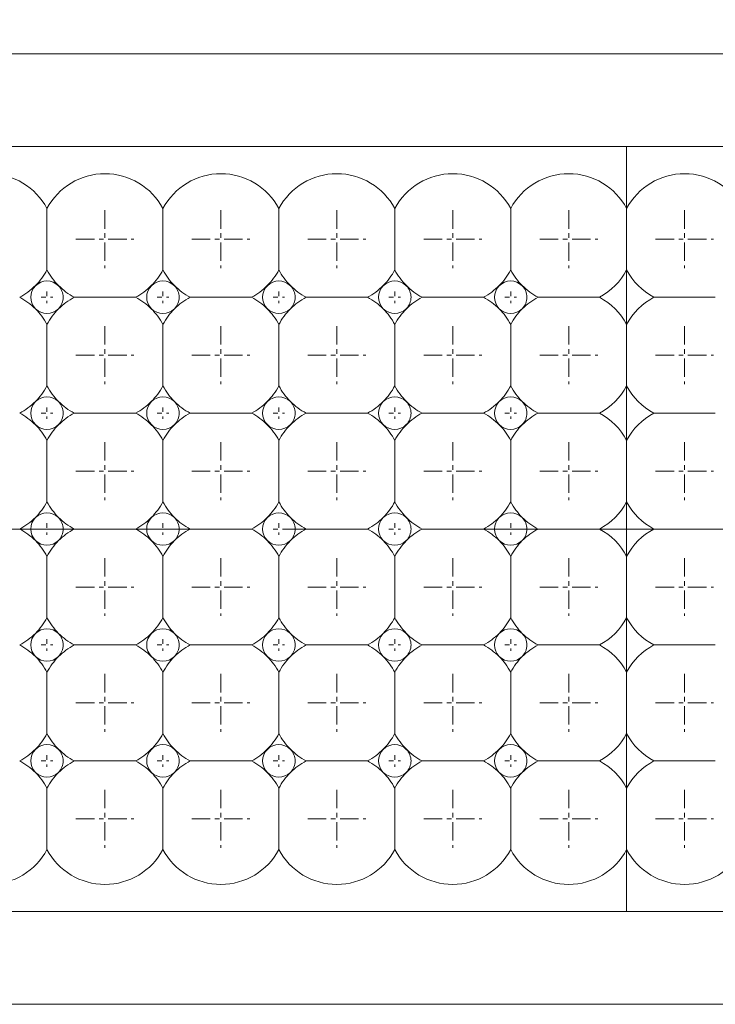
# Model space of a CAD drawing. Header units: millimetres. Extents: x -201 to 202, y 143 to 428.
# Tile 5 of 28: x -81 to -66, y 283 to 304. Entities that reach past the tile are written whole.
import ezdxf

# ---------------------------------------------------------------- set-up
doc = ezdxf.new("R2010")
doc.units = ezdxf.units.MM
doc.header["$LTSCALE"] = 0.25
doc.linetypes.add('CENTER', pattern=[50.8, 31.75, -6.35, 6.35, -6.35])
for name, color, linetype, lineweight in [('BASE', 7, 'Continuous', 20), ('CENTER', 1, 'CENTER', 9), ('DIMENSION', 6, 'Continuous', 9), ('LED LENS', 7, 'Continuous', 20)]:
    doc.layers.add(name, color=color, linetype=linetype, lineweight=lineweight)
doc.styles.add('VS Standard', font='msgothic.ttc', dxfattribs={"height": 3})
doc.dimstyles.new('VS Standard x0.5', dxfattribs={"dimtxt": 3, "dimasz": 3, "dimexe": 0.5, "dimexo": 0.8, "dimgap": 0.5, "dimtad": 3, "dimlfac": 2, "dimrnd": 0.0001, "dimzin": 9, "dimdsep": 46, "dimtxsty": 'VS Standard', "dimcen": 0, "dimaunit": 1, "dimadec": 0, "dimazin": 2, "dimtfac": 1, "dimtmove": 0, "dimatfit": 3, "dimfxl": 1, "dimtolj": 1, "dimtzin": 0, "dimarcsym": 0})

# ---------------------------------------------------------------- blocks, each defined once
blk = doc.blocks.new('*D234')
at = {"layer": 'Defpoints', "color": 0}
for p in [(83.249, 324.157), (-118.251, 303.238), (83.249, 303.238)]:
    blk.add_point(p, dxfattribs=at)
at = {"layer": 'DIMENSION', "color": 0, "lineweight": -2}
for p, q in [((-118.251, 304.038), (-118.251, 324.657)), ((83.249, 304.038), (83.249, 324.657)), ((-115.251, 324.157), (80.249, 324.157))]:
    blk.add_line(p, q, dxfattribs=at)
at = {"layer": 'DIMENSION', "color": 0}
for points in [[(-115.251, 324.657), (-115.251, 323.657), (-118.251, 324.157)], [(80.249, 323.657), (80.249, 324.657), (83.249, 324.157)]]:
    blk.add_solid(points, dxfattribs=at)
at = {"layer": 'DIMENSION', "color": 0, "insert": (-17.501, 326.158), "char_height": 3, "attachment_point": 5, "style": 'VS Standard'}
blk.add_mtext('\\A1;403', dxfattribs=at)
blk = doc.blocks.new('*D235')
at = {"layer": 'Defpoints', "color": 0}
for p in [(82.499, 314.774), (-117.501, 303.238), (82.499, 303.238)]:
    blk.add_point(p, dxfattribs=at)
at = {"layer": 'DIMENSION', "color": 0, "lineweight": -2}
for p, q in [((-117.501, 304.038), (-117.501, 315.274)), ((82.499, 304.038), (82.499, 315.274)), ((-114.501, 314.774), (79.499, 314.774))]:
    blk.add_line(p, q, dxfattribs=at)
at = {"layer": 'DIMENSION', "color": 0}
for points in [[(-114.501, 315.274), (-114.501, 314.274), (-117.501, 314.774)], [(79.499, 314.274), (79.499, 315.274), (82.499, 314.774)]]:
    blk.add_solid(points, dxfattribs=at)
at = {"layer": 'DIMENSION', "color": 0, "insert": (-17.501, 316.774), "char_height": 3, "attachment_point": 5, "style": 'VS Standard'}
blk.add_mtext('\\A1;400', dxfattribs=at)
blk = doc.blocks.new('*D236')
at = {"layer": 'Defpoints', "color": 0}
for p in [(84.248, 333.394), (-119.254, 298.575), (84.248, 298.488)]:
    blk.add_point(p, dxfattribs=at)
at = {"layer": 'DIMENSION', "color": 0, "lineweight": -2}
for p, q in [((-119.254, 299.375), (-119.254, 333.894)), ((84.248, 299.288), (84.248, 333.894)), ((-116.254, 333.394), (81.248, 333.394))]:
    blk.add_line(p, q, dxfattribs=at)
at = {"layer": 'DIMENSION', "color": 0}
for points in [[(-116.254, 333.894), (-116.254, 332.894), (-119.254, 333.394)], [(81.248, 332.894), (81.248, 333.894), (84.248, 333.394)]]:
    blk.add_solid(points, dxfattribs=at)
at = {"layer": 'DIMENSION', "color": 0, "insert": (-17.503, 335.645), "char_height": 3, "attachment_point": 5, "style": 'VS Standard'}
blk.add_mtext('\\A1;\\A1;(407)', dxfattribs=at)

msp = doc.modelspace()

# ---------------------------------------------------------------- linework, layer by layer
at = {"layer": 'BASE'}
for p, q in [((-117.5007, 303.2382), (82.4993, 303.2382)), ((82.4993, 301.2382), (-117.5007, 301.2382)), ((-67.5007, 301.2382), (-67.5007, 284.7382)), ((-117.5007, 284.7382), (82.4993, 284.7382)), ((82.4993, 282.7382), (-118.2507, 282.7382))]:
    msp.add_line(p, q, dxfattribs=at)
at = {"layer": 'CENTER', "ltscale": 0.05}
for p, q in [((-78.7507, 299.8632), (-78.7507, 298.6132)), ((-76.2507, 299.8632), (-76.2507, 298.6132)), ((-73.7507, 299.8632), (-73.7507, 298.6132)), ((-71.2507, 299.8632), (-71.2507, 298.6132)), ((-68.7507, 299.8632), (-68.7507, 298.6132)), ((-66.2507, 299.8632), (-66.2507, 298.6132)), ((-79.3757, 299.2382), (-78.1257, 299.2382)), ((-76.8757, 299.2382), (-75.6257, 299.2382)), ((-74.3757, 299.2382), (-73.1257, 299.2382)), ((-71.8757, 299.2382), (-70.6257, 299.2382)), ((-69.3757, 299.2382), (-68.1257, 299.2382)), ((-66.8757, 299.2382), (-65.6257, 299.2382)), ((-78.7507, 297.3632), (-78.7507, 296.1132)), ((-76.2507, 297.3632), (-76.2507, 296.1132)), ((-73.7507, 297.3632), (-73.7507, 296.1132)), ((-71.2507, 297.3632), (-71.2507, 296.1132)), ((-68.7507, 297.3632), (-68.7507, 296.1132)), ((-66.2507, 297.3632), (-66.2507, 296.1132)), ((-79.3757, 296.7382), (-78.1257, 296.7382)), ((-76.8757, 296.7382), (-75.6257, 296.7382)), ((-74.3757, 296.7382), (-73.1257, 296.7382)), ((-71.8757, 296.7382), (-70.6257, 296.7382)), ((-69.3757, 296.7382), (-68.1257, 296.7382)), ((-66.8757, 296.7382), (-65.6257, 296.7382)), ((-78.7507, 294.8632), (-78.7507, 293.6132)), ((-76.2507, 294.8632), (-76.2507, 293.6132)), ((-73.7507, 294.8632), (-73.7507, 293.6132)), ((-71.2507, 294.8632), (-71.2507, 293.6132)), ((-68.7507, 294.8632), (-68.7507, 293.6132)), ((-66.2507, 294.8632), (-66.2507, 293.6132)), ((-79.3757, 294.2382), (-78.1257, 294.2382)), ((-76.8757, 294.2382), (-75.6257, 294.2382)), ((-74.3757, 294.2382), (-73.1257, 294.2382)), ((-71.8757, 294.2382), (-70.6257, 294.2382)), ((-69.3757, 294.2382), (-68.1257, 294.2382)), ((-66.8757, 294.2382), (-65.6257, 294.2382)), ((-78.7507, 292.3632), (-78.7507, 291.1132)), ((-76.2507, 292.3632), (-76.2507, 291.1132)), ((-73.7507, 292.3632), (-73.7507, 291.1132)), ((-71.2507, 292.3632), (-71.2507, 291.1132)), ((-68.7507, 292.3632), (-68.7507, 291.1132)), ((-66.2507, 292.3632), (-66.2507, 291.1132)), ((-79.3757, 291.7382), (-78.1257, 291.7382)), ((-76.8757, 291.7382), (-75.6257, 291.7382)), ((-74.3757, 291.7382), (-73.1257, 291.7382)), ((-71.8757, 291.7382), (-70.6257, 291.7382)), ((-69.3757, 291.7382), (-68.1257, 291.7382)), ((-66.8757, 291.7382), (-65.6257, 291.7382)), ((-78.7507, 289.8632), (-78.7507, 288.6132)), ((-76.2507, 289.8632), (-76.2507, 288.6132)), ((-73.7507, 289.8632), (-73.7507, 288.6132)), ((-71.2507, 289.8632), (-71.2507, 288.6132)), ((-68.7507, 289.8632), (-68.7507, 288.6132)), ((-66.2507, 289.8632), (-66.2507, 288.6132)), ((-79.3757, 289.2382), (-78.1257, 289.2382)), ((-76.8757, 289.2382), (-75.6257, 289.2382)), ((-74.3757, 289.2382), (-73.1257, 289.2382)), ((-71.8757, 289.2382), (-70.6257, 289.2382)), ((-69.3757, 289.2382), (-68.1257, 289.2382)), ((-66.8757, 289.2382), (-65.6257, 289.2382)), ((-78.7507, 287.3632), (-78.7507, 286.1132)), ((-76.2507, 287.3632), (-76.2507, 286.1132)), ((-73.7507, 287.3632), (-73.7507, 286.1132)), ((-71.2507, 287.3632), (-71.2507, 286.1132)), ((-68.7507, 287.3632), (-68.7507, 286.1132)), ((-66.2507, 287.3632), (-66.2507, 286.1132)), ((-79.3757, 286.7382), (-78.1257, 286.7382)), ((-76.8757, 286.7382), (-75.6257, 286.7382)), ((-74.3757, 286.7382), (-73.1257, 286.7382)), ((-71.8757, 286.7382), (-70.6257, 286.7382)), ((-69.3757, 286.7382), (-68.1257, 286.7382)), ((-66.8757, 286.7382), (-65.6257, 286.7382))]:
    msp.add_line(p, q, dxfattribs=at)
at = {"layer": 'CENTER', "ltscale": 0.01}
for p, q in [((-80.1257, 297.9882), (-79.8757, 297.9882)), ((-80.0007, 298.1132), (-80.0007, 297.8632)), ((-77.6257, 297.9882), (-77.3757, 297.9882)), ((-77.5007, 298.1132), (-77.5007, 297.8632)), ((-75.1257, 297.9882), (-74.8757, 297.9882)), ((-75.0007, 298.1132), (-75.0007, 297.8632)), ((-72.6257, 297.9882), (-72.3757, 297.9882)), ((-72.5007, 298.1132), (-72.5007, 297.8632)), ((-70.1257, 297.9882), (-69.8757, 297.9882)), ((-70.0007, 298.1132), (-70.0007, 297.8632)), ((-67.5007, 298.1132), (-67.5007, 297.8632)), ((-80.0007, 295.6132), (-80.0007, 295.3632)), ((-77.5007, 295.6132), (-77.5007, 295.3632)), ((-75.0007, 295.6132), (-75.0007, 295.3632)), ((-72.5007, 295.6132), (-72.5007, 295.3632)), ((-70.0007, 295.6132), (-70.0007, 295.3632)), ((-67.5007, 295.6132), (-67.5007, 295.3632)), ((-80.1257, 295.4882), (-79.8757, 295.4882)), ((-77.6257, 295.4882), (-77.3757, 295.4882)), ((-75.1257, 295.4882), (-74.8757, 295.4882)), ((-72.6257, 295.4882), (-72.3757, 295.4882)), ((-70.1257, 295.4882), (-69.8757, 295.4882)), ((-80.0007, 293.1132), (-80.0007, 292.8632)), ((-77.5007, 293.1132), (-77.5007, 292.8632)), ((-75.0007, 293.1132), (-75.0007, 292.8632)), ((-72.5007, 293.1132), (-72.5007, 292.8632)), ((-70.0007, 293.1132), (-70.0007, 292.8632)), ((-67.5007, 293.1132), (-67.5007, 292.8632)), ((-80.1257, 292.9882), (-79.8757, 292.9882)), ((-77.6257, 292.9882), (-77.3757, 292.9882)), ((-75.1257, 292.9882), (-74.8757, 292.9882)), ((-72.6257, 292.9882), (-72.3757, 292.9882)), ((-70.1257, 292.9882), (-69.8757, 292.9882)), ((-80.0007, 290.6132), (-80.0007, 290.3632)), ((-77.5007, 290.6132), (-77.5007, 290.3632)), ((-75.0007, 290.6132), (-75.0007, 290.3632)), ((-72.5007, 290.6132), (-72.5007, 290.3632)), ((-70.0007, 290.6132), (-70.0007, 290.3632)), ((-67.5007, 290.6132), (-67.5007, 290.3632)), ((-80.1257, 290.4882), (-79.8757, 290.4882)), ((-77.6257, 290.4882), (-77.3757, 290.4882)), ((-75.1257, 290.4882), (-74.8757, 290.4882)), ((-72.6257, 290.4882), (-72.3757, 290.4882)), ((-70.1257, 290.4882), (-69.8757, 290.4882)), ((-80.1257, 287.9882), (-79.8757, 287.9882)), ((-80.0007, 288.1132), (-80.0007, 287.8632)), ((-77.6257, 287.9882), (-77.3757, 287.9882)), ((-77.5007, 288.1132), (-77.5007, 287.8632)), ((-75.1257, 287.9882), (-74.8757, 287.9882)), ((-75.0007, 288.1132), (-75.0007, 287.8632)), ((-72.6257, 287.9882), (-72.3757, 287.9882)), ((-72.5007, 288.1132), (-72.5007, 287.8632)), ((-70.1257, 287.9882), (-69.8757, 287.9882)), ((-70.0007, 288.1132), (-70.0007, 287.8632)), ((-67.5007, 288.1132), (-67.5007, 287.8632))]:
    msp.add_line(p, q, dxfattribs=at)
at = {"layer": 'CENTER'}
msp.add_line((-122.5007, 292.9882), (87.4993, 292.9882), dxfattribs=at)
at = {"layer": 'LED LENS'}
for p, q in [((-67.5007, 301.2382), (-67.5007, 284.7382)), ((-67.5007, 301.2382), (-67.5007, 284.7382)), ((-67.5007, 299.8996), (-67.5007, 301.2382)), ((-67.5007, 301.2382), (-67.5007, 284.7382)), ((-80.0007, 299.8996), (-80.0007, 299.2382)), ((-77.5007, 299.8996), (-77.5007, 299.2382)), ((-75.0007, 299.8996), (-75.0007, 299.2382)), ((-72.5007, 299.8996), (-72.5007, 299.2382)), ((-70.0007, 299.8996), (-70.0007, 299.2382)), ((-80.0007, 299.2382), (-80.0007, 298.5767)), ((-77.5007, 299.2382), (-77.5007, 298.5767)), ((-75.0007, 299.2382), (-75.0007, 298.5767)), ((-72.5007, 299.2382), (-72.5007, 298.5767)), ((-70.0007, 299.2382), (-70.0007, 298.5767)), ((-79.4121, 297.9882), (-78.0892, 297.9882)), ((-76.9121, 297.9882), (-75.5892, 297.9882)), ((-74.4121, 297.9882), (-73.0892, 297.9882)), ((-71.9121, 297.9882), (-70.5892, 297.9882)), ((-69.4121, 297.9882), (-68.0892, 297.9882)), ((-66.9121, 297.9882), (-65.5892, 297.9882)), ((-80.0007, 297.3996), (-80.0007, 296.7382)), ((-77.5007, 297.3996), (-77.5007, 296.7382)), ((-75.0007, 297.3996), (-75.0007, 296.7382)), ((-72.5007, 297.3996), (-72.5007, 296.7382)), ((-70.0007, 297.3996), (-70.0007, 296.7382)), ((-80.0007, 296.7382), (-80.0007, 296.0767)), ((-77.5007, 296.7382), (-77.5007, 296.0767)), ((-75.0007, 296.7382), (-75.0007, 296.0767)), ((-72.5007, 296.7382), (-72.5007, 296.0767)), ((-70.0007, 296.7382), (-70.0007, 296.0767)), ((-79.4121, 295.4882), (-78.0892, 295.4882)), ((-76.9121, 295.4882), (-75.5892, 295.4882)), ((-74.4121, 295.4882), (-73.0892, 295.4882)), ((-71.9121, 295.4882), (-70.5892, 295.4882)), ((-69.4121, 295.4882), (-68.0892, 295.4882)), ((-66.9121, 295.4882), (-65.5892, 295.4882)), ((-80.0007, 294.8996), (-80.0007, 294.2382)), ((-77.5007, 294.8996), (-77.5007, 294.2382)), ((-75.0007, 294.8996), (-75.0007, 294.2382)), ((-72.5007, 294.8996), (-72.5007, 294.2382)), ((-70.0007, 294.8996), (-70.0007, 294.2382)), ((-80.0007, 294.2382), (-80.0007, 293.5767)), ((-77.5007, 294.2382), (-77.5007, 293.5767)), ((-75.0007, 294.2382), (-75.0007, 293.5767)), ((-72.5007, 294.2382), (-72.5007, 293.5767)), ((-70.0007, 294.2382), (-70.0007, 293.5767)), ((-79.4121, 292.9882), (-78.0892, 292.9882)), ((-76.9121, 292.9882), (-75.5892, 292.9882)), ((-74.4121, 292.9882), (-73.0892, 292.9882)), ((-71.9121, 292.9882), (-70.5892, 292.9882)), ((-69.4121, 292.9882), (-68.0892, 292.9882)), ((-66.9121, 292.9882), (-65.5892, 292.9882)), ((-80.0007, 292.3996), (-80.0007, 291.7382)), ((-77.5007, 292.3996), (-77.5007, 291.7382)), ((-75.0007, 292.3996), (-75.0007, 291.7382)), ((-72.5007, 292.3996), (-72.5007, 291.7382)), ((-70.0007, 292.3996), (-70.0007, 291.7382)), ((-80.0007, 291.7382), (-80.0007, 291.0767)), ((-77.5007, 291.7382), (-77.5007, 291.0767)), ((-75.0007, 291.7382), (-75.0007, 291.0767)), ((-72.5007, 291.7382), (-72.5007, 291.0767)), ((-70.0007, 291.7382), (-70.0007, 291.0767)), ((-79.4121, 290.4882), (-78.0892, 290.4882)), ((-76.9121, 290.4882), (-75.5892, 290.4882)), ((-74.4121, 290.4882), (-73.0892, 290.4882)), ((-71.9121, 290.4882), (-70.5892, 290.4882)), ((-69.4121, 290.4882), (-68.0892, 290.4882)), ((-66.9121, 290.4882), (-65.5892, 290.4882)), ((-80.0007, 289.8996), (-80.0007, 289.2382)), ((-77.5007, 289.8996), (-77.5007, 289.2382)), ((-75.0007, 289.8996), (-75.0007, 289.2382)), ((-72.5007, 289.8996), (-72.5007, 289.2382)), ((-70.0007, 289.2382), (-70.0007, 289.8996)), ((-80.0007, 289.2382), (-80.0007, 288.5767)), ((-77.5007, 289.2382), (-77.5007, 288.5767)), ((-75.0007, 289.2382), (-75.0007, 288.5767)), ((-72.5007, 289.2382), (-72.5007, 288.5767)), ((-70.0007, 288.5767), (-70.0007, 289.2382)), ((-79.4121, 287.9882), (-78.0892, 287.9882)), ((-76.9121, 287.9882), (-75.5892, 287.9882)), ((-74.4121, 287.9882), (-73.0892, 287.9882)), ((-71.9121, 287.9882), (-70.5892, 287.9882)), ((-69.4121, 287.9882), (-68.0892, 287.9882)), ((-66.9121, 287.9882), (-65.5892, 287.9882)), ((-80.0007, 287.3996), (-80.0007, 286.7382)), ((-77.5007, 287.3996), (-77.5007, 286.7382)), ((-75.0007, 287.3996), (-75.0007, 286.7382)), ((-72.5007, 286.7382), (-72.5007, 287.3996)), ((-70.0007, 286.7382), (-70.0007, 287.3996)), ((-80.0007, 286.7382), (-80.0007, 286.0767)), ((-77.5007, 286.7382), (-77.5007, 286.0767)), ((-75.0007, 286.7382), (-75.0007, 286.0767)), ((-72.5007, 286.0767), (-72.5007, 286.7382)), ((-70.0007, 286.0767), (-70.0007, 286.7382))]:
    msp.add_line(p, q, dxfattribs=at)
for centre, radius, start, end in [((-81.2507, 299.2382), 1.4142, 27.88557, 152.11443), ((-78.7507, 299.2382), 1.4142, 27.88557, 152.11443), ((-76.2507, 299.2382), 1.4142, 27.88557, 152.11443), ((-73.7507, 299.2382), 1.4142, 27.88557, 152.11443), ((-71.2507, 299.2382), 1.4142, 27.88557, 152.11443), ((-68.7507, 299.2382), 1.4142, 27.88557, 152.11443), ((-66.2507, 299.2382), 1.4142, 27.88557, 152.11443), ((-81.2507, 299.2382), 1.4142, 315, 332.11443), ((-78.7507, 299.2382), 1.4142, 207.88557, 225), ((-78.7507, 299.2382), 1.4142, 315, 332.11443), ((-76.2507, 299.2382), 1.4142, 207.88557, 225), ((-76.2507, 299.2382), 1.4142, 315, 332.11443), ((-73.7507, 299.2382), 1.4142, 207.88557, 225), ((-73.7507, 299.2382), 1.4142, 315, 332.11443), ((-71.2507, 299.2382), 1.4142, 207.88557, 225), ((-71.2507, 299.2382), 1.4142, 315, 332.11443), ((-68.7507, 299.2382), 1.4142, 207.88557, 225), ((-68.7507, 299.2382), 1.4142, 297.88557, 332.11443), ((-66.2507, 299.2382), 1.4142, 207.88557, 242.11443), ((-81.2507, 299.2382), 1.4142, 297.88557, 315), ((-80.0007, 297.9882), 0.35, 135, 225), ((-80.0007, 297.9882), 0.35, 45, 135), ((-80.0007, 297.9882), 0.35, 0, 45), ((-78.7507, 299.2382), 1.4142, 225, 242.11443), ((-78.7507, 299.2382), 1.4142, 297.88557, 315), ((-77.5007, 297.9882), 0.35, 135, 225), ((-77.5007, 297.9882), 0.35, 45, 135), ((-77.5007, 297.9882), 0.35, 0, 45), ((-76.2507, 299.2382), 1.4142, 225, 242.11443), ((-76.2507, 299.2382), 1.4142, 297.88557, 315), ((-75.0007, 297.9882), 0.35, 135, 225), ((-75.0007, 297.9882), 0.35, 45, 135), ((-75.0007, 297.9882), 0.35, 0, 45), ((-73.7507, 299.2382), 1.4142, 225, 242.11443), ((-73.7507, 299.2382), 1.4142, 297.88557, 315), ((-72.5007, 297.9882), 0.35, 135, 225), ((-72.5007, 297.9882), 0.35, 45, 135), ((-72.5007, 297.9882), 0.35, 0, 45), ((-71.2507, 299.2382), 1.4142, 225, 242.11443), ((-71.2507, 299.2382), 1.4142, 297.88557, 315), ((-70.0007, 297.9882), 0.35, 135, 225), ((-70.0007, 297.9882), 0.35, 45, 135), ((-70.0007, 297.9882), 0.35, 0, 45), ((-68.7507, 299.2382), 1.4142, 225, 242.11443), ((-81.2507, 296.7382), 1.4142, 45, 62.11443), ((-80.0007, 297.9882), 0.35, 315, 0), ((-78.7507, 296.7382), 1.4142, 117.88557, 135), ((-78.7507, 296.7382), 1.4142, 45, 62.11443), ((-77.5007, 297.9882), 0.35, 315, 0), ((-76.2507, 296.7382), 1.4142, 117.88557, 135), ((-76.2507, 296.7382), 1.4142, 45, 62.11443), ((-75.0007, 297.9882), 0.35, 315, 0), ((-73.7507, 296.7382), 1.4142, 117.88557, 135), ((-73.7507, 296.7382), 1.4142, 45, 62.11443), ((-72.5007, 297.9882), 0.35, 315, 0), ((-71.2507, 296.7382), 1.4142, 117.88557, 135), ((-71.2507, 296.7382), 1.4142, 45, 62.11443), ((-70.0007, 297.9882), 0.35, 315, 0), ((-68.7507, 296.7382), 1.4142, 117.88557, 135), ((-68.7507, 296.7382), 1.4142, 27.88557, 62.11443), ((-66.2507, 296.7382), 1.4142, 117.88557, 152.11443), ((-81.2507, 296.7382), 1.4142, 27.88557, 45), ((-80.0007, 297.9882), 0.35, 225, 315), ((-78.7507, 296.7382), 1.4142, 135, 152.11443), ((-78.7507, 296.7382), 1.4142, 27.88557, 45), ((-77.5007, 297.9882), 0.35, 225, 315), ((-76.2507, 296.7382), 1.4142, 135, 152.11443), ((-76.2507, 296.7382), 1.4142, 27.88557, 45), ((-75.0007, 297.9882), 0.35, 225, 315), ((-73.7507, 296.7382), 1.4142, 135, 152.11443), ((-73.7507, 296.7382), 1.4142, 27.88557, 45), ((-72.5007, 297.9882), 0.35, 225, 315), ((-71.2507, 296.7382), 1.4142, 135, 152.11443), ((-71.2507, 296.7382), 1.4142, 27.88557, 45), ((-70.0007, 297.9882), 0.35, 225, 315), ((-68.7507, 296.7382), 1.4142, 135, 152.11443), ((-81.2507, 296.7382), 1.4142, 315, 332.11443), ((-78.7507, 296.7382), 1.4142, 207.88557, 225), ((-78.7507, 296.7382), 1.4142, 315, 332.11443), ((-76.2507, 296.7382), 1.4142, 207.88557, 225), ((-76.2507, 296.7382), 1.4142, 315, 332.11443), ((-73.7507, 296.7382), 1.4142, 207.88557, 225), ((-73.7507, 296.7382), 1.4142, 315, 332.11443), ((-71.2507, 296.7382), 1.4142, 207.88557, 225), ((-71.2507, 296.7382), 1.4142, 315, 332.11443), ((-68.7507, 296.7382), 1.4142, 207.88557, 225), ((-68.7507, 296.7382), 1.4142, 297.88557, 332.11443), ((-66.2507, 296.7382), 1.4142, 207.88557, 242.11443), ((-80.0007, 295.4882), 0.35, 45, 135), ((-77.5007, 295.4882), 0.35, 45, 135), ((-75.0007, 295.4882), 0.35, 45, 135), ((-72.5007, 295.4882), 0.35, 45, 135), ((-70.0007, 295.4882), 0.35, 45, 135), ((-81.2507, 296.7382), 1.4142, 297.88557, 315), ((-80.0007, 295.4882), 0.35, 135, 225), ((-80.0007, 295.4882), 0.35, 0, 45), ((-78.7507, 296.7382), 1.4142, 225, 242.11443), ((-78.7507, 296.7382), 1.4142, 297.88557, 315), ((-77.5007, 295.4882), 0.35, 135, 225), ((-77.5007, 295.4882), 0.35, 0, 45), ((-76.2507, 296.7382), 1.4142, 225, 242.11443), ((-76.2507, 296.7382), 1.4142, 297.88557, 315), ((-75.0007, 295.4882), 0.35, 135, 225), ((-75.0007, 295.4882), 0.35, 0, 45), ((-73.7507, 296.7382), 1.4142, 225, 242.11443), ((-73.7507, 296.7382), 1.4142, 297.88557, 315), ((-72.5007, 295.4882), 0.35, 135, 225), ((-72.5007, 295.4882), 0.35, 0, 45), ((-71.2507, 296.7382), 1.4142, 225, 242.11443), ((-71.2507, 296.7382), 1.4142, 297.88557, 315), ((-70.0007, 295.4882), 0.35, 135, 225), ((-70.0007, 295.4882), 0.35, 0, 45), ((-68.7507, 296.7382), 1.4142, 225, 242.11443), ((-81.2507, 294.2382), 1.4142, 45, 62.11443), ((-80.0007, 295.4882), 0.35, 315, 0), ((-78.7507, 294.2382), 1.4142, 117.88557, 135), ((-78.7507, 294.2382), 1.4142, 45, 62.11443), ((-77.5007, 295.4882), 0.35, 315, 0), ((-76.2507, 294.2382), 1.4142, 117.88557, 135), ((-76.2507, 294.2382), 1.4142, 45, 62.11443), ((-75.0007, 295.4882), 0.35, 315, 0), ((-73.7507, 294.2382), 1.4142, 117.88557, 135), ((-73.7507, 294.2382), 1.4142, 45, 62.11443), ((-72.5007, 295.4882), 0.35, 315, 0), ((-71.2507, 294.2382), 1.4142, 117.88557, 135), ((-71.2507, 294.2382), 1.4142, 45, 62.11443), ((-70.0007, 295.4882), 0.35, 315, 0), ((-68.7507, 294.2382), 1.4142, 117.88557, 135), ((-68.7507, 294.2382), 1.4142, 27.88557, 62.11443), ((-66.2507, 294.2382), 1.4142, 117.88557, 152.11443), ((-81.2507, 294.2382), 1.4142, 27.88557, 45), ((-80.0007, 295.4882), 0.35, 225, 315), ((-78.7507, 294.2382), 1.4142, 135, 152.11443), ((-78.7507, 294.2382), 1.4142, 27.88557, 45), ((-77.5007, 295.4882), 0.35, 225, 315), ((-76.2507, 294.2382), 1.4142, 135, 152.11443), ((-76.2507, 294.2382), 1.4142, 27.88557, 45), ((-75.0007, 295.4882), 0.35, 225, 315), ((-73.7507, 294.2382), 1.4142, 135, 152.11443), ((-73.7507, 294.2382), 1.4142, 27.88557, 45), ((-72.5007, 295.4882), 0.35, 225, 315), ((-71.2507, 294.2382), 1.4142, 135, 152.11443), ((-71.2507, 294.2382), 1.4142, 27.88557, 45), ((-70.0007, 295.4882), 0.35, 225, 315), ((-68.7507, 294.2382), 1.4142, 135, 152.11443), ((-81.2507, 294.2382), 1.4142, 315, 332.11443), ((-78.7507, 294.2382), 1.4142, 207.88557, 225), ((-78.7507, 294.2382), 1.4142, 315, 332.11443), ((-76.2507, 294.2382), 1.4142, 207.88557, 225), ((-76.2507, 294.2382), 1.4142, 315, 332.11443), ((-73.7507, 294.2382), 1.4142, 207.88557, 225), ((-73.7507, 294.2382), 1.4142, 315, 332.11443), ((-71.2507, 294.2382), 1.4142, 207.88557, 225), ((-71.2507, 294.2382), 1.4142, 315, 332.11443), ((-68.7507, 294.2382), 1.4142, 207.88557, 225), ((-68.7507, 294.2382), 1.4142, 297.88557, 332.11443), ((-66.2507, 294.2382), 1.4142, 207.88557, 242.11443), ((-80.0007, 292.9882), 0.35, 45, 135), ((-77.5007, 292.9882), 0.35, 45, 135), ((-75.0007, 292.9882), 0.35, 45, 135), ((-72.5007, 292.9882), 0.35, 45, 135), ((-70.0007, 292.9882), 0.35, 45, 135), ((-81.2507, 294.2382), 1.4142, 297.88557, 315), ((-80.0007, 292.9882), 0.35, 135, 225), ((-80.0007, 292.9882), 0.35, 0, 45), ((-78.7507, 294.2382), 1.4142, 225, 242.11443), ((-78.7507, 294.2382), 1.4142, 297.88557, 315), ((-77.5007, 292.9882), 0.35, 135, 225), ((-77.5007, 292.9882), 0.35, 0, 45), ((-76.2507, 294.2382), 1.4142, 225, 242.11443), ((-76.2507, 294.2382), 1.4142, 297.88557, 315), ((-75.0007, 292.9882), 0.35, 135, 225), ((-75.0007, 292.9882), 0.35, 0, 45), ((-73.7507, 294.2382), 1.4142, 225, 242.11443), ((-73.7507, 294.2382), 1.4142, 297.88557, 315), ((-72.5007, 292.9882), 0.35, 135, 225), ((-72.5007, 292.9882), 0.35, 0, 45), ((-71.2507, 294.2382), 1.4142, 225, 242.11443), ((-71.2507, 294.2382), 1.4142, 297.88557, 315), ((-70.0007, 292.9882), 0.35, 135, 225), ((-70.0007, 292.9882), 0.35, 0, 45), ((-68.7507, 294.2382), 1.4142, 225, 242.11443), ((-81.2507, 291.7382), 1.4142, 45, 62.11443), ((-80.0007, 292.9882), 0.35, 315, 0), ((-78.7507, 291.7382), 1.4142, 117.88557, 135), ((-78.7507, 291.7382), 1.4142, 45, 62.11443), ((-77.5007, 292.9882), 0.35, 315, 0), ((-76.2507, 291.7382), 1.4142, 117.88557, 135), ((-76.2507, 291.7382), 1.4142, 45, 62.11443), ((-75.0007, 292.9882), 0.35, 315, 0), ((-73.7507, 291.7382), 1.4142, 117.88557, 135), ((-73.7507, 291.7382), 1.4142, 45, 62.11443), ((-72.5007, 292.9882), 0.35, 315, 0), ((-71.2507, 291.7382), 1.4142, 117.88557, 135), ((-71.2507, 291.7382), 1.4142, 45, 62.11443), ((-70.0007, 292.9882), 0.35, 315, 0), ((-68.7507, 291.7382), 1.4142, 117.88557, 135), ((-68.7507, 291.7382), 1.4142, 27.88557, 62.11443), ((-66.2507, 291.7382), 1.4142, 117.88557, 152.11443), ((-81.2507, 291.7382), 1.4142, 27.88557, 45), ((-80.0007, 292.9882), 0.35, 225, 315), ((-78.7507, 291.7382), 1.4142, 135, 152.11443), ((-78.7507, 291.7382), 1.4142, 27.88557, 45), ((-77.5007, 292.9882), 0.35, 225, 315), ((-76.2507, 291.7382), 1.4142, 135, 152.11443), ((-76.2507, 291.7382), 1.4142, 27.88557, 45), ((-75.0007, 292.9882), 0.35, 225, 315), ((-73.7507, 291.7382), 1.4142, 135, 152.11443), ((-73.7507, 291.7382), 1.4142, 27.88557, 45), ((-72.5007, 292.9882), 0.35, 225, 315), ((-71.2507, 291.7382), 1.4142, 135, 152.11443), ((-71.2507, 291.7382), 1.4142, 27.88557, 45), ((-70.0007, 292.9882), 0.35, 225, 315), ((-68.7507, 291.7382), 1.4142, 135, 152.11443), ((-81.2507, 291.7382), 1.4142, 315, 332.11443), ((-78.7507, 291.7382), 1.4142, 207.88557, 225), ((-78.7507, 291.7382), 1.4142, 315, 332.11443), ((-76.2507, 291.7382), 1.4142, 207.88557, 225), ((-76.2507, 291.7382), 1.4142, 315, 332.11443), ((-73.7507, 291.7382), 1.4142, 207.88557, 225), ((-73.7507, 291.7382), 1.4142, 315, 332.11443), ((-71.2507, 291.7382), 1.4142, 207.88557, 225), ((-71.2507, 291.7382), 1.4142, 315, 332.11443), ((-68.7507, 291.7382), 1.4142, 207.88557, 225), ((-68.7507, 291.7382), 1.4142, 297.88557, 332.11443), ((-66.2507, 291.7382), 1.4142, 207.88557, 242.11443), ((-81.2507, 291.7382), 1.4142, 297.88557, 315), ((-80.0007, 290.4882), 0.35, 135, 225), ((-80.0007, 290.4882), 0.35, 45, 135), ((-80.0007, 290.4882), 0.35, 0, 45), ((-78.7507, 291.7382), 1.4142, 225, 242.11443), ((-78.7507, 291.7382), 1.4142, 297.88557, 315), ((-77.5007, 290.4882), 0.35, 135, 225), ((-77.5007, 290.4882), 0.35, 45, 135), ((-77.5007, 290.4882), 0.35, 0, 45), ((-76.2507, 291.7382), 1.4142, 225, 242.11443), ((-76.2507, 291.7382), 1.4142, 297.88557, 315), ((-75.0007, 290.4882), 0.35, 135, 225), ((-75.0007, 290.4882), 0.35, 45, 135), ((-75.0007, 290.4882), 0.35, 0, 45), ((-73.7507, 291.7382), 1.4142, 225, 242.11443), ((-73.7507, 291.7382), 1.4142, 297.88557, 315), ((-72.5007, 290.4882), 0.35, 135, 225), ((-72.5007, 290.4882), 0.35, 45, 135), ((-72.5007, 290.4882), 0.35, 0, 45), ((-71.2507, 291.7382), 1.4142, 225, 242.11443), ((-71.2507, 291.7382), 1.4142, 297.88557, 315), ((-70.0007, 290.4882), 0.35, 135, 225), ((-70.0007, 290.4882), 0.35, 45, 135), ((-70.0007, 290.4882), 0.35, 0, 45), ((-68.7507, 291.7382), 1.4142, 225, 242.11443), ((-81.2507, 289.2382), 1.4142, 45, 62.11443), ((-80.0007, 290.4882), 0.35, 315, 0), ((-78.7507, 289.2382), 1.4142, 117.88557, 135), ((-78.7507, 289.2382), 1.4142, 45, 62.11443), ((-77.5007, 290.4882), 0.35, 315, 0), ((-76.2507, 289.2382), 1.4142, 117.88557, 135), ((-76.2507, 289.2382), 1.4142, 45, 62.11443), ((-75.0007, 290.4882), 0.35, 315, 0), ((-73.7507, 289.2382), 1.4142, 117.88557, 135), ((-73.7507, 289.2382), 1.4142, 45, 62.11443), ((-72.5007, 290.4882), 0.35, 315, 0), ((-71.2507, 289.2382), 1.4142, 117.88557, 135), ((-71.2507, 289.2382), 1.4142, 45, 62.11443), ((-70.0007, 290.4882), 0.35, 315, 0), ((-68.7507, 289.2382), 1.4142, 117.88557, 135), ((-68.7507, 289.2382), 1.4142, 27.88557, 62.11443), ((-66.2507, 289.2382), 1.4142, 117.88557, 152.11443), ((-81.2507, 289.2382), 1.4142, 27.88557, 45), ((-80.0007, 290.4882), 0.35, 225, 315), ((-78.7507, 289.2382), 1.4142, 135, 152.11443), ((-78.7507, 289.2382), 1.4142, 27.88557, 45), ((-77.5007, 290.4882), 0.35, 225, 315), ((-76.2507, 289.2382), 1.4142, 135, 152.11443), ((-76.2507, 289.2382), 1.4142, 27.88557, 45), ((-75.0007, 290.4882), 0.35, 225, 315), ((-73.7507, 289.2382), 1.4142, 135, 152.11443), ((-73.7507, 289.2382), 1.4142, 27.88557, 45), ((-72.5007, 290.4882), 0.35, 225, 315), ((-71.2507, 289.2382), 1.4142, 135, 152.11443), ((-71.2507, 289.2382), 1.4142, 27.88557, 45), ((-70.0007, 290.4882), 0.35, 225, 315), ((-68.7507, 289.2382), 1.4142, 135, 152.11443), ((-81.2507, 289.2382), 1.4142, 315, 332.11443), ((-78.7507, 289.2382), 1.4142, 207.88557, 225), ((-78.7507, 289.2382), 1.4142, 315, 332.11443), ((-76.2507, 289.2382), 1.4142, 207.88557, 225), ((-76.2507, 289.2382), 1.4142, 315, 332.11443), ((-73.7507, 289.2382), 1.4142, 207.88557, 225), ((-73.7507, 289.2382), 1.4142, 315, 332.11443), ((-71.2507, 289.2382), 1.4142, 207.88557, 225), ((-71.2507, 289.2382), 1.4142, 315, 332.11443), ((-68.7507, 289.2382), 1.4142, 207.88557, 225), ((-68.7507, 289.2382), 1.4142, 297.88557, 332.11443), ((-66.2507, 289.2382), 1.4142, 207.88557, 242.11443), ((-81.2507, 289.2382), 1.4142, 297.88557, 315), ((-80.0007, 287.9882), 0.35, 135, 225), ((-80.0007, 287.9882), 0.35, 45, 135), ((-80.0007, 287.9882), 0.35, 0, 45), ((-78.7507, 289.2382), 1.4142, 225, 242.11443), ((-78.7507, 289.2382), 1.4142, 297.88557, 315), ((-77.5007, 287.9882), 0.35, 135, 225), ((-77.5007, 287.9882), 0.35, 45, 135), ((-77.5007, 287.9882), 0.35, 0, 45), ((-76.2507, 289.2382), 1.4142, 225, 242.11443), ((-76.2507, 289.2382), 1.4142, 297.88557, 315), ((-75.0007, 287.9882), 0.35, 135, 225), ((-75.0007, 287.9882), 0.35, 45, 135), ((-75.0007, 287.9882), 0.35, 0, 45), ((-73.7507, 289.2382), 1.4142, 225, 242.11443), ((-73.7507, 289.2382), 1.4142, 297.88557, 315), ((-72.5007, 287.9882), 0.35, 135, 225), ((-72.5007, 287.9882), 0.35, 45, 135), ((-72.5007, 287.9882), 0.35, 0, 45), ((-71.2507, 289.2382), 1.4142, 225, 242.11443), ((-71.2507, 289.2382), 1.4142, 297.88557, 315), ((-70.0007, 287.9882), 0.35, 135, 225), ((-70.0007, 287.9882), 0.35, 45, 135), ((-70.0007, 287.9882), 0.35, 0, 45), ((-68.7507, 289.2382), 1.4142, 225, 242.11443), ((-81.2507, 286.7382), 1.4142, 45, 62.11443), ((-80.0007, 287.9882), 0.35, 315, 0), ((-78.7507, 286.7382), 1.4142, 117.88557, 135), ((-78.7507, 286.7382), 1.4142, 45, 62.11443), ((-77.5007, 287.9882), 0.35, 315, 0), ((-76.2507, 286.7382), 1.4142, 117.88557, 135), ((-76.2507, 286.7382), 1.4142, 45, 62.11443), ((-75.0007, 287.9882), 0.35, 315, 0), ((-73.7507, 286.7382), 1.4142, 117.88557, 135), ((-73.7507, 286.7382), 1.4142, 45, 62.11443), ((-72.5007, 287.9882), 0.35, 315, 0), ((-71.2507, 286.7382), 1.4142, 117.88557, 135), ((-71.2507, 286.7382), 1.4142, 45, 62.11443), ((-70.0007, 287.9882), 0.35, 315, 0), ((-68.7507, 286.7382), 1.4142, 117.88557, 135), ((-68.7507, 286.7382), 1.4142, 27.88557, 62.11443), ((-66.2507, 286.7382), 1.4142, 117.88557, 152.11443), ((-81.2507, 286.7382), 1.4142, 27.88557, 45), ((-80.0007, 287.9882), 0.35, 225, 315), ((-78.7507, 286.7382), 1.4142, 135, 152.11443), ((-78.7507, 286.7382), 1.4142, 27.88557, 45), ((-77.5007, 287.9882), 0.35, 225, 315), ((-76.2507, 286.7382), 1.4142, 135, 152.11443), ((-76.2507, 286.7382), 1.4142, 27.88557, 45), ((-75.0007, 287.9882), 0.35, 225, 315), ((-73.7507, 286.7382), 1.4142, 135, 152.11443), ((-73.7507, 286.7382), 1.4142, 27.88557, 45), ((-72.5007, 287.9882), 0.35, 225, 315), ((-71.2507, 286.7382), 1.4142, 135, 152.11443), ((-71.2507, 286.7382), 1.4142, 27.88557, 45), ((-70.0007, 287.9882), 0.35, 225, 315), ((-68.7507, 286.7382), 1.4142, 135, 152.11443), ((-81.2507, 286.7382), 1.4142, 207.88557, 332.11443), ((-78.7507, 286.7382), 1.4142, 207.88557, 332.11443), ((-76.2507, 286.7382), 1.4142, 207.88557, 332.11443), ((-73.7507, 286.7382), 1.4142, 207.88557, 332.11443), ((-71.2507, 286.7382), 1.4142, 207.88557, 332.11443), ((-68.7507, 286.7382), 1.4142, 207.88557, 332.11443), ((-66.2507, 286.7382), 1.4142, 207.88557, 332.11443)]:
    msp.add_arc(centre, radius, start, end, dxfattribs=at)

# ---------------------------------------------------------------- dimensions: what is measured, and where the dimension line sits
at = {"layer": 'DIMENSION'}
dim = msp.add_linear_dim(base=(84.2484, 333.3941), p1=(-119.2538, 298.5752), p2=(84.2484, 298.4882), text='\\A1;(<>)', dimstyle='VS Standard x0.5', dxfattribs=at)
dim.commit()
dim.dimension.update_dxf_attribs({"geometry": '*D236', "text_midpoint": (-17.5027, 333.3941), "dimtype": 160})
for base, p1, p2, picture, middle in [((83.2493, 324.1574), (-118.2507, 303.2382), (83.2493, 303.2382), '*D234', (-17.5007, 324.1574)), ((82.4993, 314.7741), (-117.5007, 303.2382), (82.4993, 303.2382), '*D235', (-17.5007, 314.7741))]:
    dim = msp.add_linear_dim(base=base, p1=p1, p2=p2, dimstyle='VS Standard x0.5', dxfattribs=at)
    dim.commit()
    dim.dimension.update_dxf_attribs({"geometry": picture, "text_midpoint": middle, "dimtype": 160})

doc.saveas('drawing.dxf')
